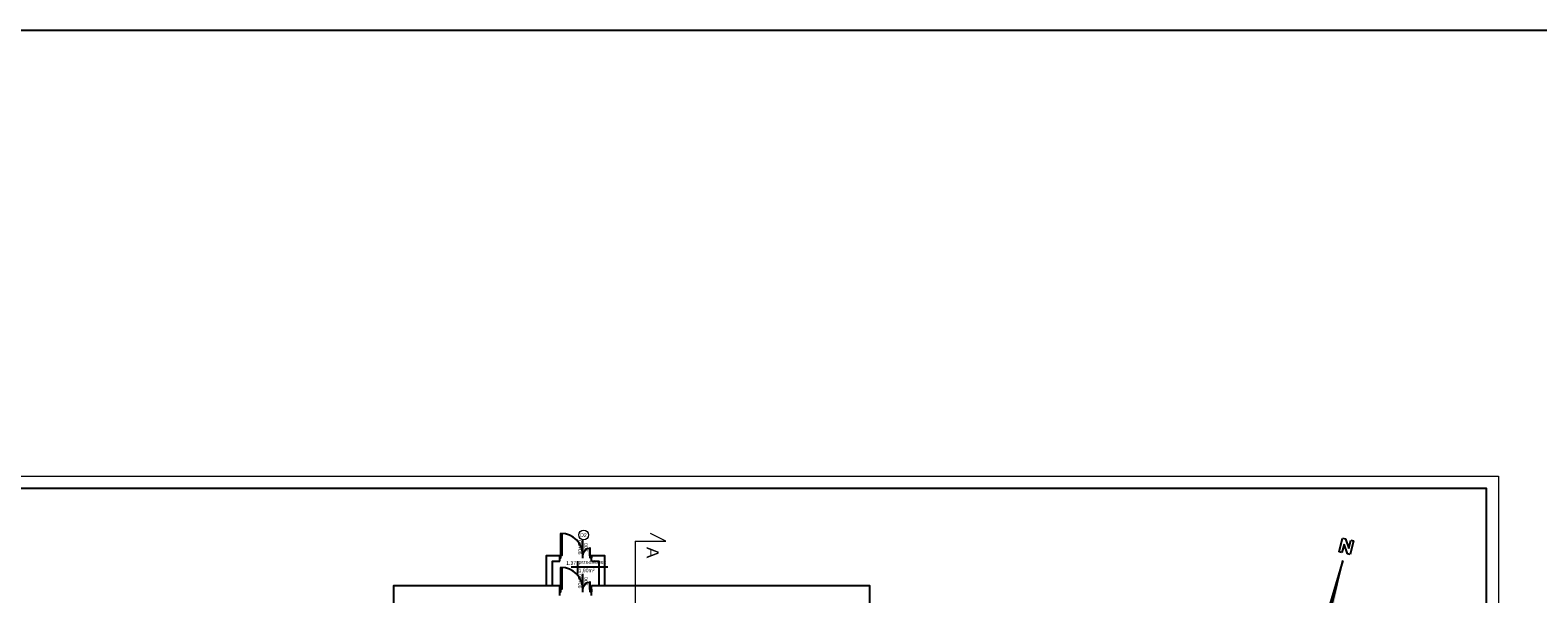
# Model space of a CAD drawing. Header units: millimetres. Extents: x 3698380 to 4312681, y 679670 to 844285.
# Tile 99 of 100: x 4183578 to 4245361, y 821192 to 844285. Entities that reach past the tile are written whole.
import ezdxf
from ezdxf.enums import TextEntityAlignment as Align

# ---------------------------------------------------------------- set-up
doc = ezdxf.new("R2010")
doc.units = ezdxf.units.MM
doc.header["$LTSCALE"] = 10
doc.set_wipeout_variables(frame=1)
for name, color, linetype in [('__INST_opisy', 3, 'Continuous'), ('A_rzędne', 1, 'Continuous'), ('A_sc_istn', 252, 'Continuous'), ('A_wymiary', 1, 'Continuous')]:
    doc.layers.add(name, color=color, linetype=linetype)
doc.layers.add('okna_opis', color=92, linetype='Continuous', lineweight=15)
doc.layers.add('tabelka', color=7, linetype='Continuous', lineweight=9)
doc.styles.get("Standard").update_dxf_attribs({"font": 'arial.ttf'})

# ---------------------------------------------------------------- blocks, each defined once
blk = doc.blocks.new('*U196')
blk.add_arc((0, 0), 900, 0, 90)
blk.add_wipeout([(0, 900), (35, 900), (35, 0), (0, 0)])
blk.add_wipeout([(0, 900), (35, 900), (35, 0), (0, 0)])
blk.add_wipeout([(0, 900), (35, 900), (35, 0), (0, 0)])
for points in [[(35, 900), (35, 0), (0, 0), (0, 900)], [(-50, -100), (0, -100), (0, 0), (-50, 0)]]:
    blk.add_lwpolyline(points, close=True)
blk = doc.blocks.new('*U192')
blk.add_arc((0, 0), 300, 0, 90)
blk.add_wipeout([(0, 300), (35, 300), (35, 0), (0, 0)])
blk.add_wipeout([(0, 300), (35, 300), (35, 0), (0, 0)])
blk.add_wipeout([(0, 300), (35, 300), (35, 0), (0, 0)])
for points in [[(-50, -100), (0, -100), (0, 0), (-50, 0)], [(35, 300), (35, 0), (0, 0), (0, 300)]]:
    blk.add_lwpolyline(points, close=True)
blk = doc.blocks.new('*U259')
at = {"color": 252}
blk.add_lwpolyline([(75, 0), (0, 0)], dxfattribs=at)
for tag, p in [('H', (30, 20)), ('S', (30, -5))]:
    blk.add_attdef(tag, text='', height=15, rotation=180, dxfattribs=at).set_placement(p, align=Align.CENTER)
blk = doc.blocks.new('StrzaPN7')
at = {"layer": 'A_rzędne', "color": 0, "linetype": 'ByBlock', "lineweight": -2}
for p, q in [((-2.5, 38.38), (-2.5, 44.68)), ((-2.5, 44.68), (-1.24, 44.68)), ((-1.24, 44.68), (1.28, 40.9)), ((1.28, 38.38), (-1.24, 42.16)), ((-1.24, 42.16), (-1.24, 38.38)), ((1.28, 40.9), (1.28, 44.68)), ((1.28, 44.68), (2.54, 44.68)), ((2.54, 44.68), (2.54, 38.38)), ((-1.24, 38.38), (-2.5, 38.38)), ((0, 35), (-1.5, 2.5)), ((0, 0), (0, 35)), ((2.54, 38.38), (1.28, 38.38)), ((0, 0), (-10.61, 10.61)), ((-10.61, 10.61), (-1.5, 2.5)), ((-10.61, 10.61), (-2.5, 1.5)), ((0, 0), (-10.61, 10.61)), ((0, 0), (10.61, 10.61)), ((0, 0), (10.61, 10.61)), ((10.61, 10.61), (1.5, 2.5)), ((10.61, 10.61), (2.5, 1.5)), ((-2.5, 1.5), (-20, 0)), ((-2.5, -1.5), (-20, 0)), ((0, 0), (-10.61, -10.61)), ((0, 0), (-10.61, -10.61)), ((-2.5, 1.5), (0, 0)), ((-2.5, -1.5), (0, 0)), ((-2.5, -1.5), (0, 0)), ((-1.5, 2.5), (0, 0)), ((-1.5, 2.5), (0, 0)), ((-1.5, 2.5), (0, 0)), ((-1.5, -2.5), (0, 0)), ((1.5, 2.5), (0, 0)), ((2.5, 1.5), (0, 0)), ((2.5, 1.5), (0, 0)), ((2.5, -1.5), (0, 0)), ((0, 0), (10.61, -10.61)), ((0, 0), (10.61, -10.61)), ((1.5, -2.5), (0, 0)), ((1.5, -2.5), (0, 0)), ((0, 0), (0, 0)), ((0, 0), (0, 0)), ((0, 0), (0, 0)), ((0, 0), (0, 0)), ((0, 0), (0, 0)), ((0, 0), (0, 0)), ((0, 0), (0, 0)), ((0, 0), (0, 0)), ((0, 0), (0, 0)), ((0, 0), (0, 0)), ((0, 0), (0, 0)), ((0, 0), (0, 0)), ((0, 0), (0, 0)), ((0, 0), (0, 0)), ((0, 0), (0, 0)), ((0, 0), (0, 0)), ((2.5, 1.5), (20, 0)), ((2.5, -1.5), (20, 0)), ((-10.61, -10.61), (-2.5, -1.5)), ((-10.61, -10.61), (-1.5, -2.5)), ((-1.5, -2.5), (0, -20)), ((1.5, -2.5), (0, -20)), ((10.61, -10.61), (1.5, -2.5)), ((10.61, -10.61), (2.5, -1.5))]:
    blk.add_line(p, q, dxfattribs=at)
for points in [[(0, 0), (0, 35), (1.5, 2.5)], [(-10.61, 10.61), (0, 0), (-1.5, 2.5)], [(10.61, 10.61), (0, 0), (2.5, 1.5)], [(-20, 0), (0, 0), (-2.5, -1.5)], [(-10.61, -10.61), (0, 0), (-2.5, -1.5)], [(20, 0), (0, 0), (2.5, 1.5)], [(0, -20), (0, 0), (1.5, -2.5)], [(10.61, -10.61), (0, 0), (1.5, -2.5)]]:
    blk.add_solid(points, dxfattribs=at)
blk = doc.blocks.new('d')
at = {"color": 252, "lineweight": 9}
blk.add_line((3747510.58, 823353.19), (3747510.58, 775173.19), dxfattribs=at)
at = {"layer": 'A_sc_istn', "color": 252, "lineweight": 9}
for p, q in [((3748760.58, 823353.19), (3748135.58, 823668.19)), ((3747510.58, 823353.19), (3748760.58, 823353.19))]:
    blk.add_line(p, q, dxfattribs=at)
at = {"layer": 'A_sc_istn', "color": 252}
for points in [[(3743874.74, 821527.02), (3743874.74, 822767.02), (3744414.74, 822767.02)], [(3744114.74, 821527.02), (3744114.74, 822527.02), (3744414.74, 822527.02)], [(3744414.74, 822527.02), (3744414.74, 822767.02)], [(3745714.74, 822767.02), (3746254.74, 822767.02), (3746254.74, 821527.02)], [(3745714.74, 822527.02), (3745714.74, 822767.02)], [(3745714.74, 822527.02), (3746014.74, 822527.02), (3746014.74, 821527.02)], [(3744014.74, 798327.02), (3744014.74, 802727.02), (3737614.74, 802727.02), (3737614.74, 821527.02), (3744414.74, 821527.02)], [(3744414.74, 821127.02), (3744414.74, 821527.02)], [(3745714.74, 821527.02), (3757114.74, 821527.02), (3757114.74, 802727.02), (3755914.74, 802727.02), (3755914.74, 802327.02), (3762014.74, 802327.02), (3762014.74, 795627.02), (3759114.74, 795627.02), (3759114.74, 793727.02), (3776514.74, 793727.02), (3776514.74, 786472.02)], [(3745714.74, 821127.02), (3745714.74, 821527.02)]]:
    blk.add_lwpolyline(points, dxfattribs=at)
at = {"layer": 'A_rzędne', "color": 252, "ltscale": 0.5, "xscale": 92.16000000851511, "yscale": 92.16000000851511, "zscale": 92.16000000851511, "rotation": 346.0405503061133}
blk.add_blockref('StrzaPN7', (3775729.26, 819426.1), dxfattribs=at)
at = {"layer": 'A_sc_istn', "color": 252, "lineweight": 9, "insert": (3748476.27, 822648.19), "char_height": 500, "attachment_point": 3, "rotation": 270}
blk.add_mtext_dynamic_manual_height_columns('A', width=152.5, gutter_width=1, heights=[0], dxfattribs=at)
at = {"layer": 'A_sc_istn', "color": 252}
for p in [(3744464.74, 822767.02), (3744464.74, 821377.02)]:
    blk.add_blockref('*U196', p, dxfattribs=at)
blk.add_lwpolyline([(3746388.1, 822278), (3744888.1, 822278)], dxfattribs=at)
at = {"layer": 'okna_opis', "color": 252}
blk.add_circle((3745393.94, 823603.43), 200, dxfattribs=at)
at = {"layer": 'A_sc_istn', "color": 252, "xscale": -1}
for p in [(3745664.74, 822767.02), (3745664.74, 821377.02)]:
    blk.add_blockref('*U192', p, dxfattribs=at)
at = {"layer": 'A_sc_istn', "color": 252, "char_height": 300}
for s, insert, attachment_point in [('{\\H0.5x;D2}', (3745254.23, 823523.46), 7), ('{\\H0.5x;1,90m²}', (3745188.1, 822228), 1)]:
    blk.add_mtext_dynamic_manual_height_columns(s, width=232.5953, gutter_width=12.5, heights=[0], dxfattribs=dict(at, insert=insert, attachment_point=attachment_point))
at = {"layer": 'A_sc_istn', "color": 252}
blk.add_lwpolyline([(3745138.1, 822528), (3745138.1, 822028)], dxfattribs=at)
at = {"layer": 'A_sc_istn', "color": 252, "xscale": 10, "yscale": 10, "zscale": 10, "rotation": 270}
for p in [(3745364.74, 823397.02), (3745364.74, 822007.02)]:
    blk.add_blockref('*U259', p, dxfattribs=at).add_auto_attribs({'S': '90+30', 'H': '200'})
at = {"layer": 'A_sc_istn', "color": 252, "char_height": 300}
for s, insert, attachment_point in [('{\\H0.5x;1.37}', (3745088.1, 822378), 9), ('{\\H0.5x;przedsionek}', (3745188.1, 822378), 7)]:
    blk.add_mtext_dynamic_manual_height_columns(s, width=232.5953, gutter_width=12.5, heights=[0], dxfattribs=dict(at, insert=insert, attachment_point=attachment_point))

msp = doc.modelspace()

# ---------------------------------------------------------------- block references
at = {"layer": 'A_wymiary'}
msp.add_blockref('d', (460863, 0), dxfattribs=at)

# ---------------------------------------------------------------- next in the draw order: linework, layer by layer
at = {"layer": '__INST_opisy', "ltscale": 2}
msp.add_lwpolyline([(3800629, 844285), (4262010, 844285), (4262010, 679670), (3800629, 679670)], close=True, dxfattribs=at)
at = {"layer": 'DEFPOINTS'}
msp.add_lwpolyline([(4154244, 767119), (4154244, 825519), (4243244, 825519), (4243244, 767119)], close=True, dxfattribs=at)
at = {"layer": 'tabelka'}
for points in [[(4153744, 766619), (4153744, 826019), (4243744, 826019), (4243744, 766619)], [(4156244, 767119), (4156244, 825519), (4243244, 825519), (4243244, 767119)]]:
    msp.add_lwpolyline(points, close=True, dxfattribs=at)

doc.saveas('drawing.dxf')
